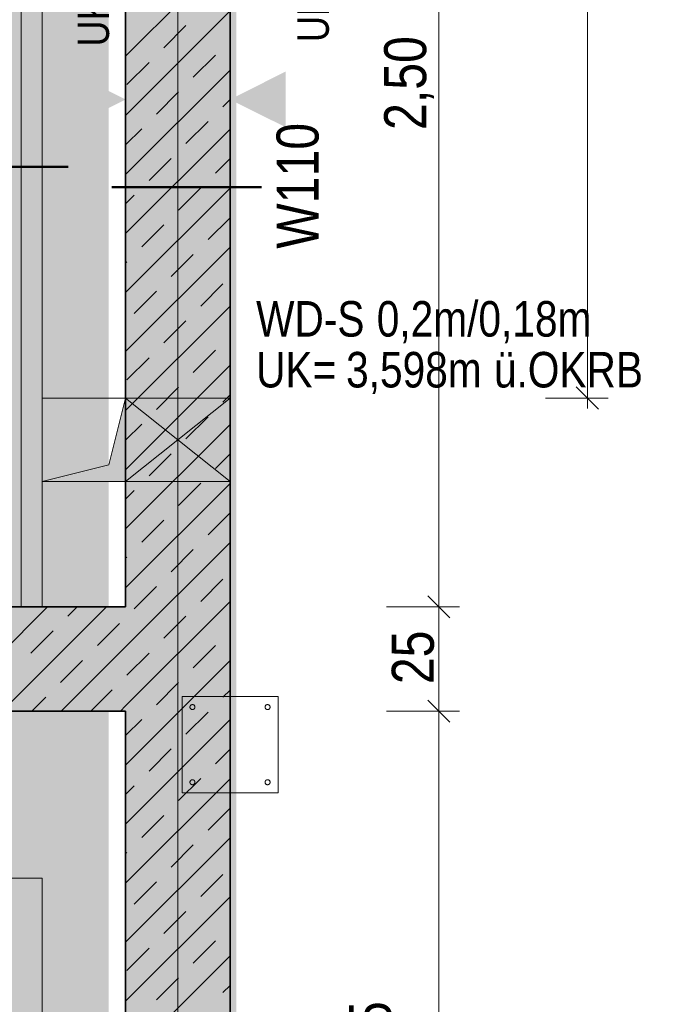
# Model space of a CAD drawing. Extents: x -620 to 300, y 62 to 1107.
# Tile 63 of 256: x -463 to -432, y 880 to 927. Entities that reach past the tile are written whole.
import ezdxf
from ezdxf.lldxf.tags import DXFTag

# ---------------------------------------------------------------- set-up
doc = ezdxf.new("R2010")
doc.units = 0
doc.layers.get('0').update_dxf_attribs({"lineweight": 35})
for name, color, linetype, lineweight, true_color in [('00 -Bauelemente -Dämmung innen', 7, 'Continuous', 9, 0xff7fe6), ('00 -Bauelemente -Gipskarton', 7, 'Continuous', 9, 0xff7fe6), ('00_Beschriftung UZ', 3, 'Continuous', 13, 0x00ff00), ('30 -34 Innenwände- 1 tragend', 7, 'Continuous', 13, 0xdd0806), ('30 -34 Innenwände- 11 Durchbruch', 4, 'Continuous', 9, 0x00ffff), ('30 -34 Innenwände- 2 nichttragend', 7, 'Continuous', 18, 0xff7fe6), ('30 -35 Decken- 11 Bodendurchbruch', 7, 'Continuous', 15, 0x599559), ('60- 61 allgemeine Ausstattung- 1 Möbel', 7, 'Continuous', 9, 0x00cccc), ('70 -76 Bemaßung- 2 Allgemein', 9, 'Continuous', 5, 0x808080), ('iwb_Layout BA_Markierung', 7, 'Continuous', 9, 0xbadcdc), ('iwb_Schraffur_ F90_feuerbestaendig', 1, 'Continuous', 13, 0xff0000), ('iwb_Schraffur_BW', 7, 'Continuous', 13, 0x7400e8), ('iwb_Sichtbeton', 2, 'Continuous', 50, 0xffff00), ('iwb_Sichtbeton-Shading', 2, 'Continuous', 50, 0xffff00)]:
    doc.layers.add(name, color=color, linetype=linetype, lineweight=lineweight, true_color=true_color)
for name, color, linetype, lineweight in [('70 -71 Achsen- 1 Gebäudeachsen', 7, 'STRICHPUNKT2-A06G9FR98I', 18), ('70 -75 Raumstempel- 3 Wandstempel', 7, 'Continuous', 50), ('Keine', 7, 'Continuous', 9), ('Keine-1', 7, 'Continuous', 15)]:
    doc.layers.add(name, color=color, linetype=linetype, lineweight=lineweight)
doc.styles.get("Standard").update_dxf_attribs({"font": 'ARIALN.TTF'})
tags = doc.linetypes.add('grob-A06G9FRA8I', pattern=[14, 3, -8, 3]).pattern_tags.tags
tags[8:9] = [DXFTag(74, 4), DXFTag(75, 0), DXFTag(340, '0'), DXFTag(46, 0.0), DXFTag(50, 0.0), DXFTag(44, 0.0), DXFTag(45, 0.0)]
tags[6:7] = [DXFTag(74, 4), DXFTag(75, 0), DXFTag(340, '0'), DXFTag(46, 0.0), DXFTag(50, 0.0), DXFTag(44, 0.0), DXFTag(45, 0.0)]
tags[4:5] = [DXFTag(74, 4), DXFTag(75, 0), DXFTag(340, '0'), DXFTag(46, 0.0), DXFTag(50, 0.0), DXFTag(44, 0.0), DXFTag(45, 0.0)]
tags = doc.linetypes.add('STRICHPUNKT2-A06G9FR98I', pattern=[12.7, 6.35, -3.175, 0, -3.175]).pattern_tags.tags
tags[10:11] = [DXFTag(74, 4), DXFTag(75, 0), DXFTag(340, '0'), DXFTag(46, 0.0), DXFTag(50, 0.0), DXFTag(44, 0.0), DXFTag(45, 0.0)]
tags[8:9] = [DXFTag(74, 4), DXFTag(75, 0), DXFTag(340, '0'), DXFTag(46, 0.0), DXFTag(50, 0.0), DXFTag(44, 0.0), DXFTag(45, 0.0)]
tags[6:7] = [DXFTag(74, 4), DXFTag(75, 0), DXFTag(340, '0'), DXFTag(46, 0.0), DXFTag(50, 0.0), DXFTag(44, 0.0), DXFTag(45, 0.0)]
tags[4:5] = [DXFTag(74, 4), DXFTag(75, 0), DXFTag(340, '0'), DXFTag(46, 0.0), DXFTag(50, 0.0), DXFTag(44, 0.0), DXFTag(45, 0.0)]

# ---------------------------------------------------------------- blocks, each defined once
blk = doc.blocks.new('Shading-A06G9FN58I', base_point=(42.225, 216.053))
at = {"layer": 'iwb_Sichtbeton-Shading', "color": 51, "true_color": 0xffff7f}
blk.add_solid([(-453.375, 988.053), (-452.775, 988.053), (-453.375, 831.053), (-452.775, 831.053)], dxfattribs=at)
blk = doc.blocks.new('Polygon-A06G9FR18I')
at = {"color": 0, "linetype": 'ByBlock', "lineweight": -2, "ltscale": 0.13}
blk.add_solid([(-459.025, 82.714), (-538.753, 82.502), (-458.857, 1079.919), (-538.753, 1079.919)], dxfattribs=at)
blk = doc.blocks.new('Referenz-A06G9FRB8I')
at = {"layer": '00 -Bauelemente -Dämmung innen', "color": 0, "linetype": 'Continuous', "ltscale": 0.13}
for p, q in [((-463.075, 948.553), (-463.075, 898.553)), ((-462.075, 948.553), (-462.075, 898.553))]:
    blk.add_line(p, q, dxfattribs=at)
at = {"layer": '00 -Bauelemente -Gipskarton', "color": 0, "linetype": 'Continuous', "ltscale": 0.13}
blk.add_line((-463.075, 948.553), (-463.075, 898.553), dxfattribs=at)
at = {"layer": '00_Beschriftung UZ', "color": 0, "linetype": 'Continuous', "lineweight": 0, "ltscale": 0.13}
for points in [[(-460.746, 921.52), (-458.075, 922.852), (-460.744, 924.191)], [(-450.405, 921.52), (-453.075, 922.852), (-450.407, 924.191)]]:
    blk.add_solid(points, dxfattribs=at)
at = {"layer": '30 -34 Innenwände- 1 tragend', "color": 0, "linetype": 'Continuous', "ltscale": 0.13}
for p, q in [((-458.075, 898.553), (-458.075, 988.053)), ((-453.075, 831.053), (-453.075, 988.053)), ((-498.775, 898.553), (-458.075, 898.553)), ((-494.075, 893.553), (-458.075, 893.553)), ((-458.075, 860.053), (-458.075, 893.553))]:
    blk.add_line(p, q, dxfattribs=at)
at = {"layer": '30 -34 Innenwände- 1 tragend', "color": 0, "lineweight": 35}
for p, q in [((-458.075, 898.553), (-458.075, 988.053)), ((-453.075, 831.053), (-453.075, 988.053)), ((-498.775, 898.553), (-458.075, 898.553)), ((-494.075, 893.553), (-458.075, 893.553)), ((-458.075, 831.053), (-458.075, 893.553))]:
    blk.add_line(p, q, dxfattribs=at)
at = {"layer": '30 -34 Innenwände- 1 tragend', "color": 0, "lineweight": 9}
for p, q in [((-458.075, 924.919), (-453.075, 929.919)), ((-458.075, 924.919), (-453.075, 929.919)), ((-458.075, 922.091), (-453.075, 927.091)), ((-458.075, 922.091), (-453.075, 927.091)), ((-456.247, 925.333), (-455.186, 926.394)), ((-456.247, 925.333), (-455.186, 926.394)), ((-454.833, 923.919), (-453.772, 924.98)), ((-454.833, 923.919), (-453.772, 924.98)), ((-458.075, 919.262), (-453.075, 924.262)), ((-458.075, 919.262), (-453.075, 924.262)), ((-458.015, 923.566), (-456.954, 924.626)), ((-458.015, 923.566), (-456.954, 924.626)), ((-456.6, 922.152), (-455.54, 923.212)), ((-456.6, 922.152), (-455.54, 923.212)), ((-453.418, 922.505), (-453.075, 922.848)), ((-453.418, 922.505), (-453.075, 922.848)), ((-458.075, 920.676), (-457.307, 921.444)), ((-458.075, 920.676), (-457.307, 921.444)), ((-458.075, 916.434), (-453.075, 921.434)), ((-458.075, 916.434), (-453.075, 921.434)), ((-455.186, 920.737), (-454.125, 921.798)), ((-455.186, 920.737), (-454.125, 921.798)), ((-456.954, 918.97), (-455.893, 920.03)), ((-456.954, 918.97), (-455.893, 920.03)), ((-453.772, 919.323), (-453.075, 920.02)), ((-453.772, 919.323), (-453.075, 920.02)), ((-458.075, 913.605), (-453.075, 918.605)), ((-458.075, 913.605), (-453.075, 918.605)), ((-455.54, 917.555), (-454.479, 918.616)), ((-455.54, 917.555), (-454.479, 918.616)), ((-458.075, 917.848), (-457.661, 918.262)), ((-458.075, 917.848), (-457.661, 918.262)), ((-454.125, 916.141), (-453.075, 917.191)), ((-454.125, 916.141), (-453.075, 917.191)), ((-457.307, 915.788), (-456.247, 916.848)), ((-457.307, 915.788), (-456.247, 916.848)), ((-458.075, 910.777), (-453.075, 915.777)), ((-458.075, 910.777), (-453.075, 915.777)), ((-455.893, 914.373), (-454.833, 915.434)), ((-455.893, 914.373), (-454.833, 915.434)), ((-458.075, 915.02), (-458.015, 915.08)), ((-458.075, 915.02), (-458.015, 915.08)), ((-454.479, 912.959), (-453.418, 914.02)), ((-454.479, 912.959), (-453.418, 914.02)), ((-457.661, 912.606), (-456.6, 913.666)), ((-457.661, 912.606), (-456.6, 913.666)), ((-458.075, 907.949), (-453.075, 912.949)), ((-458.075, 907.949), (-453.075, 912.949)), ((-456.247, 911.191), (-455.186, 912.252)), ((-456.247, 911.191), (-455.186, 912.252)), ((-454.833, 909.777), (-453.772, 910.838)), ((-454.833, 909.777), (-453.772, 910.838)), ((-458.075, 905.12), (-453.075, 910.12)), ((-458.075, 905.12), (-453.075, 910.12)), ((-458.015, 909.424), (-456.954, 910.484)), ((-458.015, 909.424), (-456.954, 910.484)), ((-456.6, 908.009), (-455.54, 909.07)), ((-456.6, 908.009), (-455.54, 909.07)), ((-453.418, 908.363), (-453.075, 908.706)), ((-453.418, 908.363), (-453.075, 908.706)), ((-458.075, 906.534), (-457.307, 907.302)), ((-458.075, 906.534), (-457.307, 907.302)), ((-458.075, 902.292), (-453.075, 907.292)), ((-458.075, 902.292), (-453.075, 907.292)), ((-455.186, 906.595), (-454.125, 907.656)), ((-455.186, 906.595), (-454.125, 907.656)), ((-456.954, 904.827), (-455.893, 905.888)), ((-456.954, 904.827), (-455.893, 905.888)), ((-453.772, 905.181), (-453.075, 905.877)), ((-453.772, 905.181), (-453.075, 905.877)), ((-458.075, 899.463), (-453.075, 904.463)), ((-458.075, 899.463), (-453.075, 904.463)), ((-455.54, 903.413), (-454.479, 904.474)), ((-455.54, 903.413), (-454.479, 904.474)), ((-458.075, 903.706), (-457.661, 904.12)), ((-458.075, 903.706), (-457.661, 904.12)), ((-454.125, 901.999), (-453.075, 903.049)), ((-454.125, 901.999), (-453.075, 903.049)), ((-457.307, 901.645), (-456.247, 902.706)), ((-457.307, 901.645), (-456.247, 902.706)), ((-458.075, 896.635), (-453.075, 901.635)), ((-458.075, 896.635), (-453.075, 901.635)), ((-455.893, 900.231), (-454.833, 901.292)), ((-455.893, 900.231), (-454.833, 901.292)), ((-458.075, 900.877), (-458.015, 900.938)), ((-458.075, 900.877), (-458.015, 900.938)), ((-454.479, 898.817), (-453.418, 899.878)), ((-454.479, 898.817), (-453.418, 899.878)), ((-457.661, 898.463), (-456.6, 899.524)), ((-457.661, 898.463), (-456.6, 899.524)), ((-458.075, 893.806), (-453.075, 898.806)), ((-458.075, 893.806), (-453.075, 898.806)), ((-466.814, 893.553), (-461.814, 898.553)), ((-466.814, 893.553), (-461.814, 898.553)), ((-463.986, 893.553), (-458.986, 898.553)), ((-463.986, 893.553), (-458.986, 898.553)), ((-460.843, 898.11), (-460.4, 898.553)), ((-460.843, 898.11), (-460.4, 898.553)), ((-456.247, 897.049), (-455.186, 898.11)), ((-456.247, 897.049), (-455.186, 898.11)), ((-462.611, 896.342), (-461.55, 897.403)), ((-462.611, 896.342), (-461.55, 897.403)), ((-459.429, 896.696), (-458.368, 897.756)), ((-459.429, 896.696), (-458.368, 897.756)), ((-461.157, 893.553), (-458.075, 896.635)), ((-461.157, 893.553), (-458.075, 896.635)), ((-454.833, 895.635), (-453.772, 896.696)), ((-454.833, 895.635), (-453.772, 896.696)), ((-461.197, 894.928), (-460.136, 895.989)), ((-461.197, 894.928), (-460.136, 895.989)), ((-458.075, 890.978), (-453.075, 895.978)), ((-458.075, 890.978), (-453.075, 895.978)), ((-458.015, 895.281), (-456.954, 896.342)), ((-458.015, 895.281), (-456.954, 896.342)), ((-459.743, 893.553), (-458.722, 894.574)), ((-459.743, 893.553), (-458.722, 894.574)), ((-456.6, 893.867), (-455.54, 894.928)), ((-456.6, 893.867), (-455.54, 894.928)), ((-453.418, 894.221), (-453.075, 894.564)), ((-453.418, 894.221), (-453.075, 894.564)), ((-462.571, 893.553), (-461.904, 894.221)), ((-462.571, 893.553), (-461.904, 894.221)), ((-458.329, 893.553), (-458.075, 893.806)), ((-458.329, 893.553), (-458.075, 893.806)), ((-458.075, 892.392), (-457.307, 893.16)), ((-458.075, 892.392), (-457.307, 893.16)), ((-458.075, 888.15), (-453.075, 893.15)), ((-458.075, 888.15), (-453.075, 893.15)), ((-455.186, 892.453), (-454.125, 893.514)), ((-455.186, 892.453), (-454.125, 893.514)), ((-456.954, 890.685), (-455.893, 891.746)), ((-456.954, 890.685), (-455.893, 891.746)), ((-453.772, 891.039), (-453.075, 891.735)), ((-453.772, 891.039), (-453.075, 891.735)), ((-458.075, 885.321), (-453.075, 890.321)), ((-458.075, 885.321), (-453.075, 890.321)), ((-455.54, 889.271), (-454.479, 890.332)), ((-455.54, 889.271), (-454.479, 890.332)), ((-458.075, 889.564), (-457.661, 889.978)), ((-458.075, 889.564), (-457.661, 889.978)), ((-454.125, 887.857), (-453.075, 888.907)), ((-454.125, 887.857), (-453.075, 888.907)), ((-457.307, 887.503), (-456.247, 888.564)), ((-457.307, 887.503), (-456.247, 888.564)), ((-458.075, 882.493), (-453.075, 887.493)), ((-458.075, 882.493), (-453.075, 887.493)), ((-455.893, 886.089), (-454.833, 887.15)), ((-455.893, 886.089), (-454.833, 887.15)), ((-458.075, 886.735), (-458.015, 886.796)), ((-458.075, 886.735), (-458.015, 886.796)), ((-454.479, 884.675), (-453.418, 885.736)), ((-454.479, 884.675), (-453.418, 885.736)), ((-457.661, 884.321), (-456.6, 885.382)), ((-457.661, 884.321), (-456.6, 885.382)), ((-458.075, 879.664), (-453.075, 884.664)), ((-458.075, 879.664), (-453.075, 884.664)), ((-456.247, 882.907), (-455.186, 883.968)), ((-456.247, 882.907), (-455.186, 883.968)), ((-454.833, 881.493), (-453.772, 882.554)), ((-454.833, 881.493), (-453.772, 882.554)), ((-458.075, 876.836), (-453.075, 881.836)), ((-458.075, 876.836), (-453.075, 881.836)), ((-458.015, 881.139), (-456.954, 882.2)), ((-458.015, 881.139), (-456.954, 882.2)), ((-456.6, 879.725), (-455.54, 880.786)), ((-456.6, 879.725), (-455.54, 880.786)), ((-453.418, 880.079), (-453.075, 880.422)), ((-453.418, 880.079), (-453.075, 880.422))]:
    blk.add_line(p, q, dxfattribs=at)
at = {"layer": '30 -34 Innenwände- 11 Durchbruch', "color": 0, "linetype": 'Continuous', "ltscale": 0.13}
for p, q in [((-458.075, 908.553), (-453.075, 908.553)), ((-453.075, 908.553), (-458.075, 904.553)), ((-453.075, 904.553), (-458.075, 908.553)), ((-458.075, 904.553), (-458.075, 908.553)), ((-458.075, 908.553), (-453.075, 904.553)), ((-453.075, 908.553), (-458.075, 904.553)), ((-453.075, 904.553), (-453.075, 908.553)), ((-458.075, 904.553), (-453.075, 904.553))]:
    blk.add_line(p, q, dxfattribs=at)
at = {"layer": '30 -34 Innenwände- 11 Durchbruch', "color": 0, "lineweight": 0}
for points in [[(-455.575, 906.553), (-458.075, 908.553), (-455.575, 908.553)], [(-455.575, 906.553), (-455.575, 908.553), (-453.075, 908.553)], [(-455.575, 904.553), (-458.075, 904.553), (-455.575, 906.553)], [(-455.575, 904.553), (-455.575, 906.553), (-453.075, 904.553)]]:
    blk.add_solid(points, dxfattribs=at)
at = {"layer": '30 -34 Innenwände- 2 nichttragend', "color": 0, "linetype": 'Continuous', "ltscale": 0.18}
blk.add_line((-462.075, 948.553), (-462.075, 898.553), dxfattribs=at)
at = {"layer": '30 -35 Decken- 11 Bodendurchbruch', "color": 0, "linetype": 'Continuous', "ltscale": 0.15}
for p, q in [((-462.075, 904.553), (-462.075, 908.553)), ((-462.075, 908.553), (-458.075, 908.553)), ((-458.075, 908.553), (-458.875, 905.353)), ((-458.075, 908.553), (-458.875, 905.353)), ((-458.075, 904.553), (-458.075, 908.553)), ((-458.875, 905.353), (-462.075, 904.553)), ((-458.875, 905.353), (-462.075, 904.553)), ((-462.075, 904.553), (-458.075, 904.553))]:
    blk.add_line(p, q, dxfattribs=at)
at = {"layer": '30 -35 Decken- 11 Bodendurchbruch', "color": 0, "lineweight": 0}
for points in [[(-458.075, 904.553), (-458.875, 905.353), (-458.075, 908.553)], [(-458.875, 904.553), (-462.075, 904.553), (-458.875, 905.353)], [(-458.875, 904.553), (-458.875, 905.353), (-458.075, 904.553)]]:
    blk.add_solid(points, dxfattribs=at)
at = {"layer": '60- 61 allgemeine Ausstattung- 1 Möbel', "color": 0, "linetype": 'Continuous', "ltscale": 0.13}
for p, q in [((-490.075, 885.553), (-462.075, 885.553)), ((-462.075, 885.553), (-462.075, 863.553))]:
    blk.add_line(p, q, dxfattribs=at)
at = {"layer": '70 -71 Achsen- 1 Gebäudeachsen', "color": 0, "linetype": 'STRICHPUNKT2-A06G9FR98I', "ltscale": 0.18}
blk.add_line((-455.575, 1076.993), (-455.575, 77.553), dxfattribs=at)
at = {"layer": '70 -75 Raumstempel- 3 Wandstempel', "color": 0, "linetype": 'Continuous', "ltscale": 0.5}
blk.add_line((-464.825, 919.633), (-460.825, 919.633), dxfattribs=at)
at = {"layer": '70 -76 Bemaßung- 2 Allgemein', "color": 0, "linetype": 'Continuous', "ltscale": 0.13}
for p, q in [((-435.955, 909.614), (-435.955, 986.993)), ((-443.075, 899.614), (-443.075, 947.493)), ((-435.955, 908.053), (-435.955, 909.614)), ((-435.425, 908.023), (-436.486, 909.084)), ((-437.955, 908.553), (-434.955, 908.553)), ((-443.075, 897.553), (-443.075, 899.614)), ((-443.075, 899.553), (-443.075, 897.493)), ((-445.575, 898.553), (-442.075, 898.553)), ((-445.575, 898.553), (-442.075, 898.553)), ((-443.075, 894.614), (-443.075, 897.493)), ((-443.075, 892.553), (-443.075, 894.614)), ((-443.075, 894.553), (-443.075, 892.493)), ((-445.575, 893.553), (-442.075, 893.553)), ((-445.575, 893.553), (-442.075, 893.553)), ((-443.075, 861.114), (-443.075, 892.493))]:
    blk.add_line(p, q, dxfattribs=at)
at = {"layer": '70 -76 Bemaßung- 2 Allgemein', "color": 0, "linetype": 'Continuous', "lineweight": 20, "ltscale": 0.2}
for p, q in [((-442.545, 898.023), (-443.606, 899.084)), ((-443.606, 899.084), (-442.545, 898.023)), ((-443.606, 894.084), (-442.545, 893.023)), ((-442.545, 893.023), (-443.606, 894.084))]:
    blk.add_line(p, q, dxfattribs=at)
at = {"layer": 'Keine', "color": 0, "lineweight": 50}
blk.add_line((-451.563, 918.645), (-458.732, 918.645), dxfattribs=at)
at = {"layer": 'Keine-1', "color": 0, "linetype": 'grob-A06G9FRA8I', "lineweight": 9, "ltscale": 0.13}
for p, q in [((-455.375, 889.653), (-455.375, 894.253)), ((-455.375, 894.253), (-450.775, 894.253)), ((-450.775, 894.253), (-450.775, 889.653)), ((-454.995, 893.765), (-454.993, 893.777)), ((-454.995, 893.753), (-454.995, 893.765)), ((-454.995, 893.741), (-454.995, 893.753)), ((-454.993, 893.73), (-454.995, 893.741)), ((-454.993, 893.777), (-454.99, 893.788)), ((-454.99, 893.718), (-454.993, 893.73)), ((-454.99, 893.788), (-454.986, 893.799)), ((-454.986, 893.707), (-454.99, 893.718)), ((-454.986, 893.799), (-454.981, 893.81)), ((-454.981, 893.697), (-454.986, 893.707)), ((-454.981, 893.81), (-454.975, 893.82)), ((-454.975, 893.686), (-454.981, 893.697)), ((-454.975, 893.82), (-454.968, 893.829)), ((-454.968, 893.677), (-454.975, 893.686)), ((-454.968, 893.829), (-454.96, 893.838)), ((-454.96, 893.668), (-454.968, 893.677)), ((-454.96, 893.838), (-454.952, 893.846)), ((-454.952, 893.66), (-454.96, 893.668)), ((-454.952, 893.846), (-454.942, 893.853)), ((-454.942, 893.653), (-454.952, 893.66)), ((-454.942, 893.853), (-454.932, 893.859)), ((-454.932, 893.647), (-454.942, 893.653)), ((-454.932, 893.859), (-454.921, 893.864)), ((-454.921, 893.642), (-454.932, 893.647)), ((-454.921, 893.864), (-454.91, 893.868)), ((-454.91, 893.638), (-454.921, 893.642)), ((-454.91, 893.868), (-454.899, 893.871)), ((-454.899, 893.635), (-454.91, 893.638)), ((-454.899, 893.871), (-454.887, 893.873)), ((-454.887, 893.634), (-454.899, 893.635)), ((-454.887, 893.873), (-454.875, 893.873)), ((-454.875, 893.633), (-454.887, 893.634)), ((-454.875, 893.873), (-454.864, 893.873)), ((-454.864, 893.634), (-454.875, 893.633)), ((-454.864, 893.873), (-454.852, 893.871)), ((-454.852, 893.635), (-454.864, 893.634)), ((-454.852, 893.871), (-454.841, 893.868)), ((-454.841, 893.638), (-454.852, 893.635)), ((-454.841, 893.868), (-454.83, 893.864)), ((-454.83, 893.642), (-454.841, 893.638)), ((-454.83, 893.864), (-454.819, 893.859)), ((-454.819, 893.647), (-454.83, 893.642)), ((-454.819, 893.859), (-454.809, 893.853)), ((-454.809, 893.653), (-454.819, 893.647)), ((-454.809, 893.853), (-454.799, 893.846)), ((-454.799, 893.66), (-454.809, 893.653)), ((-454.799, 893.846), (-454.791, 893.838)), ((-454.791, 893.668), (-454.799, 893.66)), ((-454.791, 893.838), (-454.783, 893.829)), ((-454.783, 893.677), (-454.791, 893.668)), ((-454.783, 893.829), (-454.776, 893.82)), ((-454.776, 893.686), (-454.783, 893.677)), ((-454.776, 893.82), (-454.77, 893.81)), ((-454.77, 893.697), (-454.776, 893.686)), ((-454.77, 893.81), (-454.765, 893.799)), ((-454.765, 893.707), (-454.77, 893.697)), ((-454.765, 893.799), (-454.761, 893.788)), ((-454.761, 893.718), (-454.765, 893.707)), ((-454.761, 893.788), (-454.758, 893.777)), ((-454.758, 893.73), (-454.761, 893.718)), ((-454.758, 893.777), (-454.756, 893.765)), ((-454.756, 893.741), (-454.758, 893.73)), ((-454.756, 893.765), (-454.755, 893.753)), ((-454.755, 893.753), (-454.756, 893.741)), ((-451.395, 893.765), (-451.393, 893.777)), ((-451.395, 893.753), (-451.395, 893.765)), ((-451.395, 893.741), (-451.395, 893.753)), ((-451.393, 893.73), (-451.395, 893.741)), ((-451.393, 893.777), (-451.39, 893.788)), ((-451.39, 893.718), (-451.393, 893.73)), ((-451.39, 893.788), (-451.386, 893.799)), ((-451.386, 893.707), (-451.39, 893.718)), ((-451.386, 893.799), (-451.381, 893.81)), ((-451.381, 893.697), (-451.386, 893.707)), ((-451.381, 893.81), (-451.375, 893.82)), ((-451.375, 893.686), (-451.381, 893.697)), ((-451.375, 893.82), (-451.368, 893.829)), ((-451.368, 893.677), (-451.375, 893.686)), ((-451.368, 893.829), (-451.36, 893.838)), ((-451.36, 893.668), (-451.368, 893.677)), ((-451.36, 893.838), (-451.352, 893.846)), ((-451.352, 893.66), (-451.36, 893.668)), ((-451.352, 893.846), (-451.342, 893.853)), ((-451.342, 893.653), (-451.352, 893.66)), ((-451.342, 893.853), (-451.332, 893.859)), ((-451.332, 893.647), (-451.342, 893.653)), ((-451.332, 893.859), (-451.321, 893.864)), ((-451.321, 893.642), (-451.332, 893.647)), ((-451.321, 893.864), (-451.31, 893.868)), ((-451.31, 893.638), (-451.321, 893.642)), ((-451.31, 893.868), (-451.299, 893.871)), ((-451.299, 893.635), (-451.31, 893.638)), ((-451.299, 893.871), (-451.287, 893.873)), ((-451.287, 893.634), (-451.299, 893.635)), ((-451.287, 893.873), (-451.275, 893.873)), ((-451.275, 893.633), (-451.287, 893.634)), ((-451.275, 893.873), (-451.264, 893.873)), ((-451.264, 893.634), (-451.275, 893.633)), ((-451.264, 893.873), (-451.252, 893.871)), ((-451.252, 893.635), (-451.264, 893.634)), ((-451.252, 893.871), (-451.241, 893.868)), ((-451.241, 893.638), (-451.252, 893.635)), ((-451.241, 893.868), (-451.23, 893.864)), ((-451.23, 893.642), (-451.241, 893.638)), ((-451.23, 893.864), (-451.219, 893.859)), ((-451.219, 893.647), (-451.23, 893.642)), ((-451.219, 893.859), (-451.209, 893.853)), ((-451.209, 893.653), (-451.219, 893.647)), ((-451.209, 893.853), (-451.199, 893.846)), ((-451.199, 893.66), (-451.209, 893.653)), ((-451.199, 893.846), (-451.191, 893.838)), ((-451.191, 893.668), (-451.199, 893.66)), ((-451.191, 893.838), (-451.183, 893.829)), ((-451.183, 893.677), (-451.191, 893.668)), ((-451.183, 893.829), (-451.176, 893.82)), ((-451.176, 893.686), (-451.183, 893.677)), ((-451.176, 893.82), (-451.17, 893.81)), ((-451.17, 893.697), (-451.176, 893.686)), ((-451.17, 893.81), (-451.165, 893.799)), ((-451.165, 893.707), (-451.17, 893.697)), ((-451.165, 893.799), (-451.161, 893.788)), ((-451.161, 893.718), (-451.165, 893.707)), ((-451.161, 893.788), (-451.158, 893.777)), ((-451.158, 893.73), (-451.161, 893.718)), ((-451.158, 893.777), (-451.156, 893.765)), ((-451.156, 893.741), (-451.158, 893.73)), ((-451.156, 893.765), (-451.155, 893.753)), ((-451.155, 893.753), (-451.156, 893.741)), ((-454.995, 890.165), (-454.993, 890.177)), ((-454.995, 890.153), (-454.995, 890.165)), ((-454.995, 890.141), (-454.995, 890.153)), ((-454.993, 890.13), (-454.995, 890.141)), ((-454.993, 890.177), (-454.99, 890.188)), ((-454.99, 890.118), (-454.993, 890.13)), ((-454.99, 890.188), (-454.986, 890.199)), ((-454.986, 890.107), (-454.99, 890.118)), ((-454.986, 890.199), (-454.981, 890.21)), ((-454.981, 890.097), (-454.986, 890.107)), ((-454.981, 890.21), (-454.975, 890.22)), ((-454.975, 890.086), (-454.981, 890.097)), ((-454.975, 890.22), (-454.968, 890.229)), ((-454.968, 890.077), (-454.975, 890.086)), ((-454.968, 890.229), (-454.96, 890.238)), ((-454.96, 890.068), (-454.968, 890.077)), ((-454.96, 890.238), (-454.952, 890.246)), ((-454.952, 890.06), (-454.96, 890.068)), ((-454.952, 890.246), (-454.942, 890.253)), ((-454.942, 890.053), (-454.952, 890.06)), ((-454.942, 890.253), (-454.932, 890.259)), ((-454.932, 890.047), (-454.942, 890.053)), ((-454.932, 890.259), (-454.921, 890.264)), ((-454.921, 890.042), (-454.932, 890.047)), ((-454.921, 890.264), (-454.91, 890.268)), ((-454.91, 890.038), (-454.921, 890.042)), ((-454.91, 890.268), (-454.899, 890.271)), ((-454.899, 890.035), (-454.91, 890.038)), ((-454.899, 890.271), (-454.887, 890.273)), ((-454.887, 890.034), (-454.899, 890.035)), ((-454.887, 890.273), (-454.875, 890.273)), ((-454.875, 890.033), (-454.887, 890.034)), ((-454.875, 890.273), (-454.864, 890.273)), ((-454.864, 890.034), (-454.875, 890.033)), ((-454.864, 890.273), (-454.852, 890.271)), ((-454.852, 890.035), (-454.864, 890.034)), ((-454.852, 890.271), (-454.841, 890.268)), ((-454.841, 890.038), (-454.852, 890.035)), ((-454.841, 890.268), (-454.83, 890.264)), ((-454.83, 890.042), (-454.841, 890.038)), ((-454.83, 890.264), (-454.819, 890.259)), ((-454.819, 890.047), (-454.83, 890.042)), ((-454.819, 890.259), (-454.809, 890.253)), ((-454.809, 890.053), (-454.819, 890.047)), ((-454.809, 890.253), (-454.799, 890.246)), ((-454.799, 890.06), (-454.809, 890.053)), ((-454.799, 890.246), (-454.791, 890.238)), ((-454.791, 890.068), (-454.799, 890.06)), ((-454.791, 890.238), (-454.783, 890.229)), ((-454.783, 890.077), (-454.791, 890.068)), ((-454.783, 890.229), (-454.776, 890.22)), ((-454.776, 890.086), (-454.783, 890.077)), ((-454.776, 890.22), (-454.77, 890.21)), ((-454.77, 890.097), (-454.776, 890.086)), ((-454.77, 890.21), (-454.765, 890.199)), ((-454.765, 890.107), (-454.77, 890.097)), ((-454.765, 890.199), (-454.761, 890.188)), ((-454.761, 890.118), (-454.765, 890.107)), ((-454.761, 890.188), (-454.758, 890.177)), ((-454.758, 890.13), (-454.761, 890.118)), ((-454.758, 890.177), (-454.756, 890.165)), ((-454.756, 890.141), (-454.758, 890.13)), ((-454.756, 890.165), (-454.755, 890.153)), ((-454.755, 890.153), (-454.756, 890.141)), ((-451.395, 890.165), (-451.393, 890.177)), ((-451.395, 890.153), (-451.395, 890.165)), ((-451.395, 890.141), (-451.395, 890.153)), ((-451.393, 890.13), (-451.395, 890.141)), ((-451.393, 890.177), (-451.39, 890.188)), ((-451.39, 890.118), (-451.393, 890.13)), ((-451.39, 890.188), (-451.386, 890.199)), ((-451.386, 890.107), (-451.39, 890.118)), ((-451.386, 890.199), (-451.381, 890.21)), ((-451.381, 890.097), (-451.386, 890.107)), ((-451.381, 890.21), (-451.375, 890.22)), ((-451.375, 890.086), (-451.381, 890.097)), ((-451.375, 890.22), (-451.368, 890.229)), ((-451.368, 890.077), (-451.375, 890.086)), ((-451.368, 890.229), (-451.36, 890.238)), ((-451.36, 890.068), (-451.368, 890.077)), ((-451.36, 890.238), (-451.352, 890.246)), ((-451.352, 890.06), (-451.36, 890.068)), ((-451.352, 890.246), (-451.342, 890.253)), ((-451.342, 890.053), (-451.352, 890.06)), ((-451.342, 890.253), (-451.332, 890.259)), ((-451.332, 890.047), (-451.342, 890.053)), ((-451.332, 890.259), (-451.321, 890.264)), ((-451.321, 890.042), (-451.332, 890.047)), ((-451.321, 890.264), (-451.31, 890.268)), ((-451.31, 890.038), (-451.321, 890.042)), ((-451.31, 890.268), (-451.299, 890.271)), ((-451.299, 890.035), (-451.31, 890.038)), ((-451.299, 890.271), (-451.287, 890.273)), ((-451.287, 890.034), (-451.299, 890.035)), ((-451.287, 890.273), (-451.275, 890.273)), ((-451.275, 890.033), (-451.287, 890.034)), ((-451.275, 890.273), (-451.264, 890.273)), ((-451.264, 890.034), (-451.275, 890.033)), ((-451.264, 890.273), (-451.252, 890.271)), ((-451.252, 890.035), (-451.264, 890.034)), ((-451.252, 890.271), (-451.241, 890.268)), ((-451.241, 890.038), (-451.252, 890.035)), ((-451.241, 890.268), (-451.23, 890.264)), ((-451.23, 890.042), (-451.241, 890.038)), ((-451.23, 890.264), (-451.219, 890.259)), ((-451.219, 890.047), (-451.23, 890.042)), ((-451.219, 890.259), (-451.209, 890.253)), ((-451.209, 890.053), (-451.219, 890.047)), ((-451.209, 890.253), (-451.199, 890.246)), ((-451.199, 890.06), (-451.209, 890.053)), ((-451.199, 890.246), (-451.191, 890.238)), ((-451.191, 890.068), (-451.199, 890.06)), ((-451.191, 890.238), (-451.183, 890.229)), ((-451.183, 890.077), (-451.191, 890.068)), ((-451.183, 890.229), (-451.176, 890.22)), ((-451.176, 890.086), (-451.183, 890.077)), ((-451.176, 890.22), (-451.17, 890.21)), ((-451.17, 890.097), (-451.176, 890.086)), ((-451.17, 890.21), (-451.165, 890.199)), ((-451.165, 890.107), (-451.17, 890.097)), ((-451.165, 890.199), (-451.161, 890.188)), ((-451.161, 890.118), (-451.165, 890.107)), ((-451.161, 890.188), (-451.158, 890.177)), ((-451.158, 890.13), (-451.161, 890.118)), ((-451.158, 890.177), (-451.156, 890.165)), ((-451.156, 890.141), (-451.158, 890.13)), ((-451.156, 890.165), (-451.155, 890.153)), ((-451.155, 890.153), (-451.156, 890.141)), ((-450.775, 889.653), (-455.375, 889.653))]:
    blk.add_line(p, q, dxfattribs=at)
at = {"layer": '00_Beschriftung UZ', "color": 0, "linetype": 'Continuous', "ltscale": 0.13, "char_height": 1.51033, "attachment_point": 1, "rotation": 90}
for s, insert in [('{\\fArial Narrow;UK RD +8,38m/3,58m}', (-460.38, 925.39)), ('{\\fArial Narrow;UK RD +8,34m/3,54m}', (-449.851, 925.604))]:
    blk.add_mtext(s, dxfattribs=dict(at, insert=insert))
at = {"layer": '30 -34 Innenwände- 11 Durchbruch', "color": 0, "linetype": 'Continuous', "ltscale": 0.13, "char_height": 1.7, "attachment_point": 1}
for s, insert in [('{\\fArial Narrow;WD-S}', (-451.826, 913.196)), ('{\\fArial Narrow;0,2m/0,18m}', (-446.045, 913.196)), ('{\\fArial Narrow;UK=}', (-451.826, 910.76)), ('{\\fArial Narrow;3,598m}', (-447.515, 910.76)), ('{\\fArial Narrow;ü.OKRB}', (-440.434, 910.76))]:
    blk.add_mtext(s, dxfattribs=dict(at, insert=insert))
at = {"layer": '70 -75 Raumstempel- 3 Wandstempel', "color": 0, "linetype": 'Continuous', "ltscale": 0.5, "insert": (-450.847, 915.703), "char_height": 2.01377, "attachment_point": 1, "rotation": 90}
blk.add_mtext('{\\fArial Narrow;W110}', dxfattribs=at)
at = {"layer": '70 -76 Bemaßung- 2 Allgemein', "color": 0, "linetype": 'Continuous', "ltscale": 0.13, "char_height": 2.01377, "attachment_point": 1, "rotation": 90}
for s, insert in [('{\\fArial Narrow;2,50}', (-445.691, 921.394)), ('{\\fArial Narrow;25}', (-445.326, 894.851)), ('{\\fArial Narrow;5}', (-447.368, 878.379))]:
    blk.add_mtext(s, dxfattribs=dict(at, insert=insert))
blk = doc.blocks.new('Referenz-A06G9FRD8I')
at = {"layer": 'iwb_Schraffur_ F90_feuerbestaendig', "linetype": 'Continuous', "ltscale": 0.13}
blk.add_hatch(color=256, dxfattribs=at).paths.add_polyline_path([(-499.075, 880.553), (-499.075, 898.553), (-498.775, 898.553), (-498.775, 925.353), (-495.775, 925.353), (-495.775, 898.553), (-458.075, 898.553), (-458.075, 893.553), (-494.075, 893.553), (-494.075, 880.553)])
at = {"layer": 'iwb_Schraffur_BW', "linetype": 'Continuous', "ltscale": 0.13}
blk.add_solid([(-458.075, 823.053), (-458.075, 999.153), (-453.075, 823.053), (-453.075, 999.153)], dxfattribs=at)
at = {"layer": 'iwb_Sichtbeton', "linetype": 'Continuous', "ltscale": 0.5}
blk.add_solid([(-453.375, 988.053), (-452.775, 988.053), (-453.375, 831.053), (-452.775, 831.053)], dxfattribs=at)

msp = doc.modelspace()

# ---------------------------------------------------------------- block references
at = {"color": 8, "lineweight": 25, "ltscale": 0.25, "true_color": 0x808080}
for name in ['Referenz-A06G9FRB8I', 'Referenz-A06G9FRD8I']:
    msp.add_blockref(name, (0, 0), dxfattribs=at)
msp.add_blockref('Shading-A06G9FN58I', (42.225, 216.053))
at = {"layer": 'iwb_Layout BA_Markierung', "ltscale": 0.13}
msp.add_blockref('Polygon-A06G9FR18I', (0, 0), dxfattribs=at)

doc.saveas('drawing.dxf')
